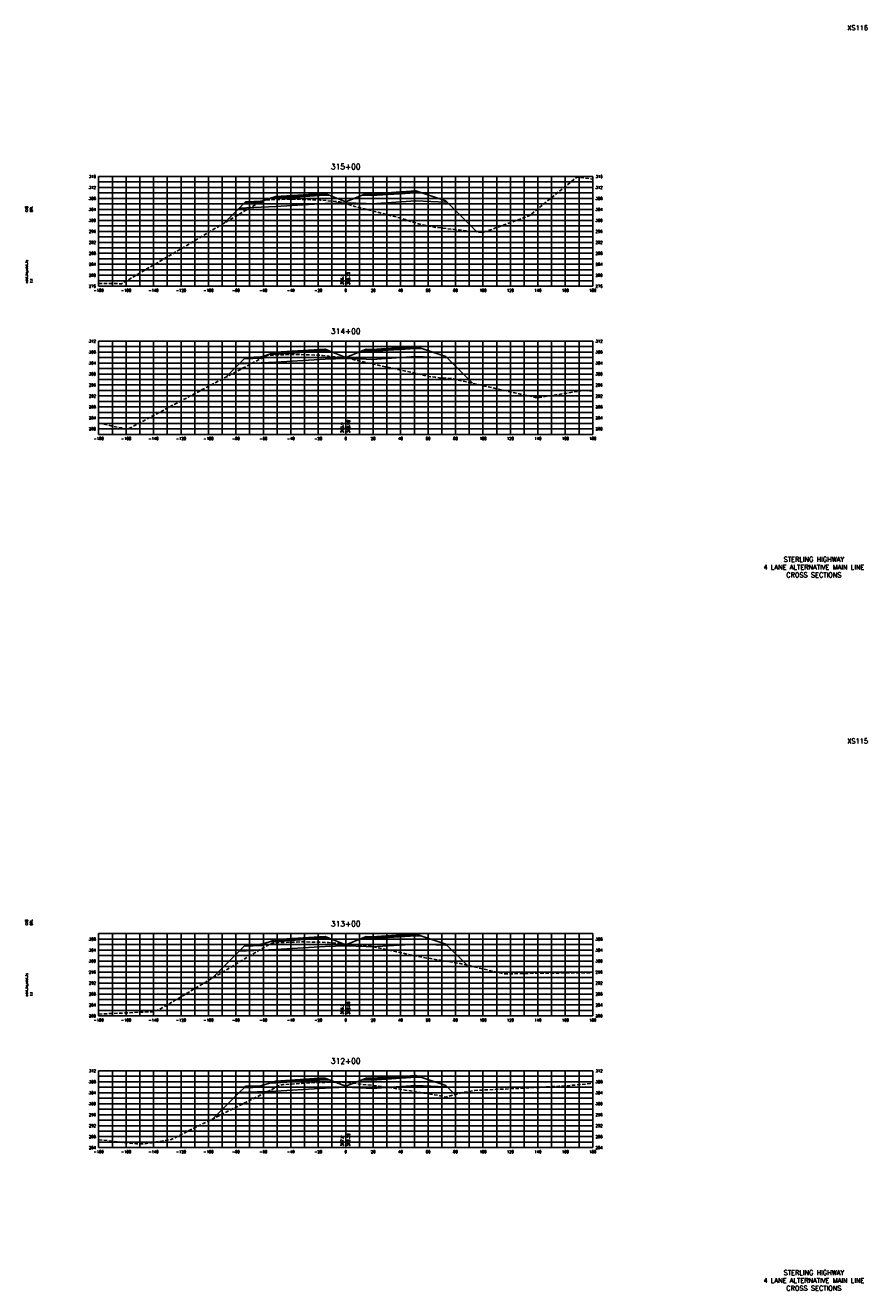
# Model space of a CAD drawing. Extents: x 37 to 9410, y 16 to 8218.
# Tile 57 of 110: x 5147 to 5760, y 1056 to 1978. Entities that reach past the tile are written whole.
import ezdxf
from ezdxf.enums import TextEntityAlignment as Align

# ---------------------------------------------------------------- set-up
doc = ezdxf.new("R2010")
doc.units = 0
doc.header["$LTSCALE"] = 20
doc.header["$MEASUREMENT"] = 0
doc.linetypes.add('HIDDEN_050%', pattern=[0.1875, 0.125, -0.0625])
for name, color, linetype in [('S-AT-TXT175', 6, 'Continuous'), ('S-AT-TXT80', 1, 'Continuous'), ('XDATUM', 3, 'Continuous'), ('XEG', 1, 'HIDDEN_050%'), ('XFG', 2, 'Continuous'), ('XGRID', 251, 'Continuous'), ('XGRIDT', 2, 'Continuous'), ('XREF-BORDER', 7, 'Continuous')]:
    doc.layers.add(name, color=color, linetype=linetype)
doc.styles.add('L100', font='simplex.shx', dxfattribs={"height": 2})
doc.styles.add('L175', font='ROMANSM.shx', dxfattribs={"height": 3.5})
doc.styles.add('L80', font='ROMANSM.shx', dxfattribs={"height": 1.6})

# ---------------------------------------------------------------- blocks, each defined once
blk = doc.blocks.new('03025_00_att1')
at = {"layer": 'S-AT-TXT175', "style": 'L175'}
for tag, p in [('NUM', (32.402, 20.822)), ('LINE1', (30.64, 1.444)), ('LINE2', (30.64, 1.161)), ('LINE3', (30.64, 0.877))]:
    blk.add_attdef(tag, text='', height=0.175, dxfattribs=at).set_placement(p, align=Align.CENTER)
at = {"layer": 'S-AT-TXT80', "style": 'L80'}
for tag, p in [('DESIGNED', (2.094, 14.201)), ('CHECKED', (2.265, 14.201)), ('DRAFTED', (2.436, 14.201)), ('PCTB', (2.094, 11.605)), ('PSCALE', (2.265, 11.605)), ('PVIEW', (2.436, 11.605))]:
    blk.add_attdef(tag, p, '', height=0.08, rotation=90, dxfattribs=at)

msp = doc.modelspace()

# ---------------------------------------------------------------- linework, layer by layer
at = {"layer": 'XDATUM', "flags": 128}
for points in [[(5291.44, 1834.03), (5302.41, 1845), (5329, 1846.06), (5361, 1848.11), (5365, 1848.27), (5380, 1848.87), (5395, 1848.27), (5399, 1848.11), (5431, 1850.16), (5453, 1849.28), (5453, 1850.16), (5475.51, 1827.65)], [(5292.56, 1721.67), (5302.41, 1731.52), (5329, 1732.58), (5361, 1734.63), (5365, 1734.79), (5380, 1735.39), (5395, 1734.79), (5399, 1734.63), (5431, 1736.68), (5453, 1735.8), (5453, 1736.68), (5472.45, 1717.24)], [(5282.4, 1283.26), (5302.41, 1303.28), (5329, 1304.34), (5361, 1306.39), (5365, 1306.55), (5380, 1307.15), (5395, 1306.55), (5399, 1306.39), (5431, 1308.44), (5453, 1307.56), (5453, 1308.44), (5468.42, 1293.03)], [(5283.45, 1181.16), (5302.41, 1200.12), (5329, 1201.18), (5361, 1203.23), (5365, 1203.39), (5380, 1203.99), (5395, 1203.39), (5399, 1203.23), (5431, 1205.28), (5453, 1204.4), (5453, 1205.29), (5459.58, 1198.71)]]:
    msp.add_lwpolyline(points, dxfattribs=at)
at = {"layer": 'XEG', "flags": 128}
for points in [[(5200, 1790.01), (5213.47, 1789.91), (5216.6, 1789.79), (5254.35, 1811.89), (5312.28, 1846.46), (5314.01, 1847.27), (5318.48, 1849.73), (5319.23, 1849.94), (5320.49, 1850.83), (5336.33, 1851.42), (5340.89, 1851.58), (5344.96, 1851.43), (5360.34, 1850.9), (5361.46, 1850.77), (5366.05, 1850.49), (5373.66, 1849.61), (5375.68, 1849.56), (5380, 1848.24), (5386.64, 1846.2), (5420.42, 1837.55), (5435.34, 1832.78), (5444.34, 1831.01), (5471.82, 1828.02), (5475.61, 1827.64), (5480, 1827.14), (5484.03, 1828.58), (5513.98, 1839.45), (5546.63, 1866.17), (5547.95, 1867.01), (5549.17, 1867.52), (5560, 1866.06)], [(5200, 1687.9), (5201.5, 1687.81), (5216.66, 1684.66), (5221.45, 1683.86), (5249.54, 1698.87), (5317.25, 1734.75), (5320.74, 1736.43), (5321.33, 1736.7), (5321.59, 1736.88), (5323.16, 1737.66), (5340.31, 1738.22), (5342.87, 1738.32), (5345.25, 1738.23), (5362.31, 1737.63), (5363.01, 1737.55), (5367.78, 1736.9), (5369.12, 1736.72), (5380, 1735.9), (5381.32, 1735.8), (5383.43, 1735.22), (5389.37, 1733.59), (5435.22, 1723.55), (5439.04, 1722.36), (5445.24, 1721.61), (5450.77, 1720.94), (5457.02, 1720.73), (5518, 1706.93), (5519.55, 1706.84), (5520.9, 1706.93), (5553.56, 1712.02), (5560, 1711.5)], [(5200, 1257.37), (5239.1, 1259.11), (5244.11, 1260.53), (5290.29, 1287.95), (5321.04, 1306.38), (5324.46, 1308.16), (5324.81, 1308.35), (5324.98, 1308.42), (5327.77, 1309.3), (5329.49, 1309.36), (5347.28, 1310.04), (5348.61, 1309.98), (5367.12, 1309.6), (5367.51, 1309.54), (5371.81, 1309.12), (5373.72, 1308.96), (5380, 1308.44), (5398.12, 1306.92), (5429.9, 1299.99), (5432.48, 1299.44), (5434.64, 1299), (5462.38, 1294.44), (5490.21, 1287.93), (5495.89, 1286.72), (5525.76, 1287.23), (5558.59, 1287.5), (5560, 1287.6)], [(5200, 1165.79), (5227.62, 1162.73), (5233.21, 1162.68), (5252.79, 1165.92), (5324.71, 1201.68), (5326.36, 1202.44), (5326.41, 1202.46), (5330.47, 1205.08), (5330.53, 1205.09), (5334.13, 1206), (5354.16, 1207.25), (5354.46, 1207.27), (5354.77, 1207.29), (5373.45, 1207.81), (5373.62, 1207.8), (5380, 1207.51), (5380.38, 1207.5), (5409.55, 1204.2), (5409.6, 1204.19), (5409.92, 1204.14), (5447.35, 1198.09), (5452.87, 1196.84), (5464.25, 1200.01), (5473.97, 1201.72), (5517.94, 1203.75), (5535.56, 1204.81), (5537.48, 1204.78), (5539.86, 1204.99), (5560, 1206.81)]]:
    msp.add_lwpolyline(points, dxfattribs=at)
at = {"layer": 'XFG', "flags": 128}
for points in [[(5380, 1849.61), (5368.05, 1854.39), (5365, 1854.27), (5361, 1854.11), (5329, 1852.06), (5324.43, 1851.88), (5319, 1850.07), (5319, 1849.07), (5305.96, 1848.54), (5302.41, 1845), (5329, 1846.06), (5361, 1848.11), (5365, 1848.27), (5380, 1848.87), (5380, 1849.61)], [(5365, 1854.61), (5361, 1854.45), (5329, 1852.4), (5329, 1853.4), (5324.43, 1851.88), (5329, 1852.06), (5361, 1854.11), (5365, 1854.27), (5368.05, 1854.39), (5365, 1855.61), (5365, 1854.61)], [(5365, 1855.61), (5361, 1855.45), (5329, 1853.4), (5329, 1853.06), (5361, 1855.11), (5365, 1855.27), (5365, 1855.61)], [(5365, 1855.27), (5361, 1855.11), (5329, 1853.06), (5329, 1852.4), (5361, 1854.45), (5365, 1854.61), (5365, 1855.27)], [(5380, 1849.61), (5391.95, 1854.39), (5395, 1854.27), (5399, 1854.11), (5431, 1856.16), (5435.57, 1855.97), (5453, 1850.16), (5453, 1849.28), (5431, 1850.16), (5399, 1848.11), (5395, 1848.27), (5380, 1848.87)], [(5395, 1855.61), (5391.95, 1854.39), (5395, 1854.27), (5399, 1854.11), (5431, 1856.16), (5435.57, 1855.97), (5431, 1857.5), (5431, 1856.5), (5399, 1854.45), (5395, 1854.61), (5395, 1855.61)], [(5395, 1855.61), (5395, 1855.27), (5399, 1855.11), (5431, 1857.16), (5431, 1857.5), (5399, 1855.45), (5395, 1855.61)], [(5395, 1855.27), (5395, 1854.61), (5399, 1854.45), (5431, 1856.5), (5431, 1857.16), (5399, 1855.11), (5395, 1855.27)], [(5319, 1850.07), (5318, 1850.03), (5318, 1849.69), (5308, 1849.29), (5308, 1849.63), (5307, 1849.59), (5305.96, 1848.54), (5319, 1849.07), (5319, 1850.07)], [(5318, 1850.03), (5308, 1849.63), (5308, 1849.29), (5318, 1849.69), (5318, 1850.03)], [(5453, 1850.16), (5453, 1850.16), (5475.51, 1827.65)], [(5302.41, 1845), (5302.41, 1845), (5291.44, 1834.03)], [(5395, 1742.13), (5391.95, 1740.91), (5395, 1740.79), (5399, 1740.63), (5431, 1742.68), (5435.57, 1742.49), (5431, 1744.02), (5431, 1743.02), (5399, 1740.97), (5395, 1741.13), (5395, 1742.13)], [(5395, 1742.13), (5395, 1741.79), (5399, 1741.63), (5431, 1743.68), (5431, 1744.02), (5399, 1741.97), (5395, 1742.13)], [(5395, 1741.79), (5395, 1741.13), (5399, 1740.97), (5431, 1743.02), (5431, 1743.68), (5399, 1741.63), (5395, 1741.79)], [(5380, 1736.13), (5368.05, 1740.91), (5365, 1740.79), (5361, 1740.63), (5329, 1738.58), (5324.43, 1738.4), (5319, 1736.59), (5319, 1735.59), (5305.96, 1735.06), (5302.41, 1731.52), (5329, 1732.58), (5361, 1734.63), (5365, 1734.79), (5380, 1735.39), (5380, 1736.13)], [(5319, 1736.59), (5318, 1736.55), (5318, 1736.21), (5308, 1735.81), (5308, 1736.15), (5307, 1736.11), (5305.96, 1735.06), (5319, 1735.59), (5319, 1736.59)], [(5318, 1736.55), (5308, 1736.15), (5308, 1735.81), (5318, 1736.21), (5318, 1736.55)], [(5365, 1741.13), (5361, 1740.97), (5329, 1738.92), (5329, 1739.92), (5324.43, 1738.4), (5329, 1738.58), (5361, 1740.63), (5365, 1740.79), (5368.05, 1740.91), (5365, 1742.13), (5365, 1741.13)], [(5365, 1742.13), (5361, 1741.97), (5329, 1739.92), (5329, 1739.58), (5361, 1741.63), (5365, 1741.79), (5365, 1742.13)], [(5365, 1741.79), (5361, 1741.63), (5329, 1739.58), (5329, 1738.92), (5361, 1740.97), (5365, 1741.13), (5365, 1741.79)], [(5380, 1736.13), (5391.95, 1740.91), (5395, 1740.79), (5399, 1740.63), (5431, 1742.68), (5435.57, 1742.49), (5453, 1736.68), (5453, 1735.8), (5431, 1736.68), (5399, 1734.63), (5395, 1734.79), (5380, 1735.39)], [(5453, 1736.68), (5453, 1736.68), (5472.45, 1717.24)], [(5302.41, 1731.52), (5302.41, 1731.52), (5292.56, 1721.67)], [(5380, 1307.89), (5368.05, 1312.67), (5365, 1312.55), (5361, 1312.39), (5329, 1310.34), (5324.43, 1310.16), (5319, 1308.35), (5319, 1307.35), (5305.96, 1306.82), (5302.41, 1303.28), (5329, 1304.34), (5361, 1306.39), (5365, 1306.55), (5380, 1307.15), (5380, 1307.89)], [(5365, 1312.89), (5361, 1312.73), (5329, 1310.68), (5329, 1311.68), (5324.43, 1310.16), (5329, 1310.34), (5361, 1312.39), (5365, 1312.55), (5368.05, 1312.67), (5365, 1313.89), (5365, 1312.89)], [(5365, 1313.89), (5361, 1313.73), (5329, 1311.68), (5329, 1311.34), (5361, 1313.39), (5365, 1313.55), (5365, 1313.89)], [(5365, 1313.55), (5361, 1313.39), (5329, 1311.34), (5329, 1310.68), (5361, 1312.73), (5365, 1312.89), (5365, 1313.55)], [(5380, 1307.89), (5391.95, 1312.67), (5395, 1312.55), (5399, 1312.39), (5431, 1314.44), (5435.57, 1314.25), (5453, 1308.44), (5453, 1307.56), (5431, 1308.44), (5399, 1306.39), (5395, 1306.55), (5380, 1307.15)], [(5395, 1313.89), (5391.95, 1312.67), (5395, 1312.55), (5399, 1312.39), (5431, 1314.44), (5435.57, 1314.25), (5431, 1315.78), (5431, 1314.78), (5399, 1312.73), (5395, 1312.89), (5395, 1313.89)], [(5395, 1313.89), (5395, 1313.55), (5399, 1313.39), (5431, 1315.44), (5431, 1315.78), (5399, 1313.73), (5395, 1313.89)], [(5395, 1313.55), (5395, 1312.89), (5399, 1312.73), (5431, 1314.78), (5431, 1315.44), (5399, 1313.39), (5395, 1313.55)], [(5302.41, 1303.28), (5302.41, 1303.28), (5282.4, 1283.26)], [(5319, 1308.35), (5318, 1308.31), (5318, 1307.97), (5308, 1307.57), (5308, 1307.91), (5307, 1307.87), (5305.96, 1306.82), (5319, 1307.35), (5319, 1308.35)], [(5318, 1308.31), (5308, 1307.91), (5308, 1307.57), (5318, 1307.97), (5318, 1308.31)], [(5453, 1308.44), (5453, 1308.44), (5468.42, 1293.03)], [(5380, 1204.73), (5368.05, 1209.51), (5365, 1209.39), (5361, 1209.23), (5329, 1207.18), (5324.43, 1207), (5319, 1205.19), (5319, 1204.19), (5305.96, 1203.67), (5302.41, 1200.12), (5329, 1201.18), (5361, 1203.23), (5365, 1203.39), (5380, 1203.99), (5380, 1204.73)], [(5365, 1209.73), (5361, 1209.57), (5329, 1207.52), (5329, 1208.52), (5324.43, 1207), (5329, 1207.18), (5361, 1209.23), (5365, 1209.39), (5368.05, 1209.51), (5365, 1210.73), (5365, 1209.73)], [(5365, 1210.73), (5361, 1210.57), (5329, 1208.52), (5329, 1208.18), (5361, 1210.23), (5365, 1210.39), (5365, 1210.73)], [(5365, 1210.39), (5361, 1210.23), (5329, 1208.18), (5329, 1207.52), (5361, 1209.57), (5365, 1209.73), (5365, 1210.39)], [(5380, 1204.73), (5391.95, 1209.51), (5395, 1209.39), (5399, 1209.23), (5431, 1211.28), (5435.57, 1211.1), (5453, 1205.29), (5453, 1204.4), (5431, 1205.28), (5399, 1203.23), (5395, 1203.39), (5380, 1203.99)], [(5395, 1210.73), (5391.95, 1209.51), (5395, 1209.39), (5399, 1209.23), (5431, 1211.28), (5435.57, 1211.1), (5431, 1212.62), (5431, 1211.62), (5399, 1209.57), (5395, 1209.73), (5395, 1210.73)], [(5395, 1210.73), (5395, 1210.39), (5399, 1210.23), (5431, 1212.28), (5431, 1212.62), (5399, 1210.57), (5395, 1210.73)], [(5395, 1210.39), (5395, 1209.73), (5399, 1209.57), (5431, 1211.62), (5431, 1212.28), (5399, 1210.23), (5395, 1210.39)], [(5302.41, 1200.12), (5302.41, 1200.12), (5283.45, 1181.16)], [(5319, 1205.19), (5318, 1205.15), (5318, 1204.81), (5308, 1204.41), (5308, 1204.75), (5307, 1204.71), (5305.96, 1203.67), (5319, 1204.19), (5319, 1205.19)], [(5318, 1205.15), (5308, 1204.75), (5308, 1204.41), (5318, 1204.81), (5318, 1205.15)], [(5453, 1205.29), (5453, 1205.29), (5459.58, 1198.71)]]:
    msp.add_lwpolyline(points, dxfattribs=at)
at = {"layer": 'XGRID'}
for p, q in [((5200, 1788), (5200, 1868)), ((5200, 1868), (5560, 1868)), ((5200, 1864), (5560, 1864)), ((5210, 1788), (5210, 1868)), ((5220, 1788), (5220, 1868)), ((5230, 1788), (5230, 1868)), ((5240, 1788), (5240, 1868)), ((5250, 1788), (5250, 1868)), ((5260, 1788), (5260, 1868)), ((5270, 1788), (5270, 1868)), ((5280, 1788), (5280, 1868)), ((5290, 1788), (5290, 1868)), ((5300, 1788), (5300, 1868)), ((5310, 1788), (5310, 1868)), ((5320, 1788), (5320, 1868)), ((5330, 1788), (5330, 1868)), ((5340, 1788), (5340, 1868)), ((5350, 1788), (5350, 1868)), ((5360, 1788), (5360, 1868)), ((5370, 1788), (5370, 1868)), ((5380, 1788), (5380, 1868)), ((5390, 1788), (5390, 1868)), ((5400, 1788), (5400, 1868)), ((5410, 1788), (5410, 1868)), ((5420, 1788), (5420, 1868)), ((5430, 1788), (5430, 1868)), ((5440, 1788), (5440, 1868)), ((5450, 1788), (5450, 1868)), ((5460, 1788), (5460, 1868)), ((5470, 1788), (5470, 1868)), ((5480, 1788), (5480, 1868)), ((5490, 1788), (5490, 1868)), ((5500, 1788), (5500, 1868)), ((5510, 1788), (5510, 1868)), ((5520, 1788), (5520, 1868)), ((5530, 1788), (5530, 1868)), ((5540, 1788), (5540, 1868)), ((5550, 1788), (5550, 1868)), ((5560, 1788), (5560, 1868)), ((5200, 1860), (5560, 1860)), ((5200, 1856), (5560, 1856)), ((5200, 1852), (5560, 1852)), ((5200, 1848), (5560, 1848)), ((5200, 1844), (5560, 1844)), ((5200, 1840), (5560, 1840)), ((5200, 1836), (5560, 1836)), ((5200, 1832), (5560, 1832)), ((5200, 1828), (5560, 1828)), ((5200, 1824), (5560, 1824)), ((5200, 1820), (5560, 1820)), ((5200, 1816), (5560, 1816)), ((5200, 1812), (5560, 1812)), ((5200, 1808), (5560, 1808)), ((5200, 1804), (5560, 1804)), ((5200, 1800), (5560, 1800)), ((5200, 1796), (5560, 1796)), ((5200, 1792), (5560, 1792)), ((5200, 1788), (5560, 1788)), ((5200, 1680), (5200, 1748)), ((5200, 1748), (5560, 1748)), ((5200, 1744), (5560, 1744)), ((5210, 1680), (5210, 1748)), ((5220, 1680), (5220, 1748)), ((5230, 1680), (5230, 1748)), ((5240, 1680), (5240, 1748)), ((5250, 1680), (5250, 1748)), ((5260, 1680), (5260, 1748)), ((5270, 1680), (5270, 1748)), ((5280, 1680), (5280, 1748)), ((5290, 1680), (5290, 1748)), ((5300, 1680), (5300, 1748)), ((5310, 1680), (5310, 1748)), ((5320, 1680), (5320, 1748)), ((5330, 1680), (5330, 1748)), ((5340, 1680), (5340, 1748)), ((5350, 1680), (5350, 1748)), ((5360, 1680), (5360, 1748)), ((5370, 1680), (5370, 1748)), ((5380, 1680), (5380, 1748)), ((5390, 1680), (5390, 1748)), ((5400, 1680), (5400, 1748)), ((5410, 1680), (5410, 1748)), ((5420, 1680), (5420, 1748)), ((5430, 1680), (5430, 1748)), ((5440, 1680), (5440, 1748)), ((5450, 1680), (5450, 1748)), ((5460, 1680), (5460, 1748)), ((5470, 1680), (5470, 1748)), ((5480, 1680), (5480, 1748)), ((5490, 1680), (5490, 1748)), ((5500, 1680), (5500, 1748)), ((5510, 1680), (5510, 1748)), ((5520, 1680), (5520, 1748)), ((5530, 1680), (5530, 1748)), ((5540, 1680), (5540, 1748)), ((5550, 1680), (5550, 1748)), ((5560, 1680), (5560, 1748)), ((5200, 1740), (5560, 1740)), ((5200, 1736), (5560, 1736)), ((5200, 1732), (5560, 1732)), ((5200, 1728), (5560, 1728)), ((5200, 1724), (5560, 1724)), ((5200, 1720), (5560, 1720)), ((5200, 1716), (5560, 1716)), ((5200, 1712), (5560, 1712)), ((5200, 1708), (5560, 1708)), ((5200, 1704), (5560, 1704)), ((5200, 1700), (5560, 1700)), ((5200, 1696), (5560, 1696)), ((5200, 1692), (5560, 1692)), ((5200, 1688), (5560, 1688)), ((5200, 1684), (5560, 1684)), ((5200, 1680), (5560, 1680)), ((5200, 1256), (5200, 1316)), ((5200, 1316), (5560, 1316)), ((5200, 1312), (5560, 1312)), ((5210, 1256), (5210, 1316)), ((5220, 1256), (5220, 1316)), ((5230, 1256), (5230, 1316)), ((5240, 1256), (5240, 1316)), ((5250, 1256), (5250, 1316)), ((5260, 1256), (5260, 1316)), ((5270, 1256), (5270, 1316)), ((5280, 1256), (5280, 1316)), ((5290, 1256), (5290, 1316)), ((5300, 1256), (5300, 1316)), ((5310, 1256), (5310, 1316)), ((5320, 1256), (5320, 1316)), ((5330, 1256), (5330, 1316)), ((5340, 1256), (5340, 1316)), ((5350, 1256), (5350, 1316)), ((5360, 1256), (5360, 1316)), ((5370, 1256), (5370, 1316)), ((5380, 1256), (5380, 1316)), ((5390, 1256), (5390, 1316)), ((5400, 1256), (5400, 1316)), ((5410, 1256), (5410, 1316)), ((5420, 1256), (5420, 1316)), ((5430, 1256), (5430, 1316)), ((5440, 1256), (5440, 1316)), ((5450, 1256), (5450, 1316)), ((5460, 1256), (5460, 1316)), ((5470, 1256), (5470, 1316)), ((5480, 1256), (5480, 1316)), ((5490, 1256), (5490, 1316)), ((5500, 1256), (5500, 1316)), ((5510, 1256), (5510, 1316)), ((5520, 1256), (5520, 1316)), ((5530, 1256), (5530, 1316)), ((5540, 1256), (5540, 1316)), ((5550, 1256), (5550, 1316)), ((5560, 1256), (5560, 1316)), ((5200, 1308), (5560, 1308)), ((5200, 1304), (5560, 1304)), ((5200, 1300), (5560, 1300)), ((5200, 1296), (5560, 1296)), ((5200, 1292), (5560, 1292)), ((5200, 1288), (5560, 1288)), ((5200, 1284), (5560, 1284)), ((5200, 1280), (5560, 1280)), ((5200, 1276), (5560, 1276)), ((5200, 1272), (5560, 1272)), ((5200, 1268), (5560, 1268)), ((5200, 1264), (5560, 1264)), ((5200, 1260), (5560, 1260)), ((5200, 1256), (5560, 1256)), ((5200, 1160), (5200, 1216)), ((5200, 1216), (5560, 1216)), ((5200, 1212), (5560, 1212)), ((5210, 1160), (5210, 1216)), ((5220, 1160), (5220, 1216)), ((5230, 1160), (5230, 1216)), ((5240, 1160), (5240, 1216)), ((5250, 1160), (5250, 1216)), ((5260, 1160), (5260, 1216)), ((5270, 1160), (5270, 1216)), ((5280, 1160), (5280, 1216)), ((5290, 1160), (5290, 1216)), ((5300, 1160), (5300, 1216)), ((5310, 1160), (5310, 1216)), ((5320, 1160), (5320, 1216)), ((5330, 1160), (5330, 1216)), ((5340, 1160), (5340, 1216)), ((5350, 1160), (5350, 1216)), ((5360, 1160), (5360, 1216)), ((5370, 1160), (5370, 1216)), ((5380, 1160), (5380, 1216)), ((5390, 1160), (5390, 1216)), ((5400, 1160), (5400, 1216)), ((5410, 1160), (5410, 1216)), ((5420, 1160), (5420, 1216)), ((5430, 1160), (5430, 1216)), ((5440, 1160), (5440, 1216)), ((5450, 1160), (5450, 1216)), ((5460, 1160), (5460, 1216)), ((5470, 1160), (5470, 1216)), ((5480, 1160), (5480, 1216)), ((5490, 1160), (5490, 1216)), ((5500, 1160), (5500, 1216)), ((5510, 1160), (5510, 1216)), ((5520, 1160), (5520, 1216)), ((5530, 1160), (5530, 1216)), ((5540, 1160), (5540, 1216)), ((5550, 1160), (5550, 1216)), ((5560, 1160), (5560, 1216)), ((5200, 1208), (5560, 1208)), ((5200, 1204), (5560, 1204)), ((5200, 1200), (5560, 1200)), ((5200, 1196), (5560, 1196)), ((5200, 1192), (5560, 1192)), ((5200, 1188), (5560, 1188)), ((5200, 1184), (5560, 1184)), ((5200, 1180), (5560, 1180)), ((5200, 1176), (5560, 1176)), ((5200, 1172), (5560, 1172)), ((5200, 1168), (5560, 1168)), ((5200, 1164), (5560, 1164)), ((5200, 1160), (5560, 1160))]:
    msp.add_line(p, q, dxfattribs=at)

# ---------------------------------------------------------------- block references
at = {"layer": 'XREF-BORDER'}
ref = msp.add_blockref('03025_00_att1', (5106.45, 1558.23), dxfattribs=dict(at, xscale=20, yscale=20, zscale=20))
ref.add_attrib('LINE1', 'STERLING HIGHWAY', dxfattribs={"layer": 'S-AT-TXT175', "height": 3.5, "style": 'L175'}).set_placement((5721.07, 1587.1), align=Align.CENTER)
ref.add_attrib('LINE2', '4 LANE ALTERNATIVE MAIN LINE', dxfattribs={"layer": 'S-AT-TXT175', "height": 3.5, "style": 'L175'}).set_placement((5721.07, 1581.44), align=Align.CENTER)
ref.add_attrib('LINE3', 'CROSS SECTIONS', dxfattribs={"layer": 'S-AT-TXT175', "height": 3.5, "style": 'L175'}).set_placement((5721.07, 1575.77), align=Align.CENTER)
ref.add_attrib('NUM', 'XS116', dxfattribs={"layer": 'S-AT-TXT175', "height": 3.5, "style": 'L175'}).set_placement((5753, 1974.66), align=Align.CENTER)
ref.add_attrib('DESIGNED', 'CAB', (5148.34, 1842.25), dxfattribs={"layer": 'S-AT-TXT80', "height": 1.6, "rotation": 90, "style": 'L80'})
ref.add_attrib('CHECKED', 'DRL', (5151.75, 1842.25), dxfattribs={"layer": 'S-AT-TXT80', "height": 1.6, "rotation": 90, "style": 'L80'})
ref.add_attrib('PCTB', 'adot_hs,adot_fs', (5148.34, 1790.32), dxfattribs={"layer": 'S-AT-TXT80', "height": 1.6, "rotation": 90, "style": 'L80'})
ref.add_attrib('PSCALE', '1:1', (5151.75, 1790.32), dxfattribs={"layer": 'S-AT-TXT80', "height": 1.6, "rotation": 90, "style": 'L80'})
ref = msp.add_blockref('03025_00_att1', (5106.45, 1038.23), dxfattribs=dict(at, xscale=20, yscale=20, zscale=20))
ref.add_attrib('LINE1', 'STERLING HIGHWAY', dxfattribs={"layer": 'S-AT-TXT175', "height": 3.5, "style": 'L175'}).set_placement((5721.07, 1067.1), align=Align.CENTER)
ref.add_attrib('LINE2', '4 LANE ALTERNATIVE MAIN LINE', dxfattribs={"layer": 'S-AT-TXT175', "height": 3.5, "style": 'L175'}).set_placement((5721.07, 1061.44), align=Align.CENTER)
ref.add_attrib('LINE3', 'CROSS SECTIONS', dxfattribs={"layer": 'S-AT-TXT175', "height": 3.5, "style": 'L175'}).set_placement((5721.07, 1055.77), align=Align.CENTER)
ref.add_attrib('NUM', 'XS115', dxfattribs={"layer": 'S-AT-TXT175', "height": 3.5, "style": 'L175'}).set_placement((5753, 1454.66), align=Align.CENTER)
ref.add_attrib('DESIGNED', 'CAB', (5148.34, 1322.25), dxfattribs={"layer": 'S-AT-TXT80', "height": 1.6, "rotation": 90, "style": 'L80'})
ref.add_attrib('CHECKED', 'DRL', (5151.75, 1322.25), dxfattribs={"layer": 'S-AT-TXT80', "height": 1.6, "rotation": 90, "style": 'L80'})
ref.add_attrib('PCTB', 'adot_hs,adot_fs', (5148.34, 1270.32), dxfattribs={"layer": 'S-AT-TXT80', "height": 1.6, "rotation": 90, "style": 'L80'})
ref.add_attrib('PSCALE', '1:1', (5151.75, 1270.32), dxfattribs={"layer": 'S-AT-TXT80', "height": 1.6, "rotation": 90, "style": 'L80'})

# ---------------------------------------------------------------- texts
at = {"layer": 'XGRIDT', "style": 'L100'}
for s, p in [('315+00', (5380, 1872)), ('314+00', (5380, 1752)), ('313+00', (5380, 1320)), ('312+00', (5380, 1220))]:
    msp.add_text(s, height=4, dxfattribs=at).set_placement(p, align=Align.BOTTOM_CENTER)
for s, p in [('316', (5198, 1868)), ('312', (5198, 1860)), ('308', (5198, 1852)), ('304', (5198, 1844)), ('300', (5198, 1836)), ('296', (5198, 1828)), ('292', (5198, 1820)), ('288', (5198, 1812)), ('284', (5198, 1804)), ('280', (5198, 1796)), ('276', (5198, 1788)), ('312', (5198, 1748)), ('308', (5198, 1740)), ('304', (5198, 1732)), ('300', (5198, 1724)), ('296', (5198, 1716)), ('292', (5198, 1708)), ('288', (5198, 1700)), ('284', (5198, 1692)), ('280', (5198, 1684)), ('308', (5198, 1312)), ('304', (5198, 1304)), ('300', (5198, 1296)), ('296', (5198, 1288)), ('292', (5198, 1280)), ('288', (5198, 1272)), ('284', (5198, 1264)), ('280', (5198, 1256)), ('312', (5198, 1216)), ('308', (5198, 1208)), ('304', (5198, 1200)), ('300', (5198, 1192)), ('296', (5198, 1184)), ('292', (5198, 1176)), ('288', (5198, 1168)), ('284', (5198, 1160))]:
    msp.add_text(s, height=2, dxfattribs=at).set_placement(p, align=Align.MIDDLE_RIGHT)
for s, p in [('316', (5562, 1868)), ('312', (5562, 1860)), ('308', (5562, 1852)), ('304', (5562, 1844)), ('300', (5562, 1836)), ('296', (5562, 1828)), ('292', (5562, 1820)), ('288', (5562, 1812)), ('284', (5562, 1804)), ('280', (5562, 1796)), ('276', (5562, 1788)), ('312', (5562, 1748)), ('308', (5562, 1740)), ('304', (5562, 1732)), ('300', (5562, 1724)), ('296', (5562, 1716)), ('292', (5562, 1708)), ('288', (5562, 1700)), ('284', (5562, 1692)), ('280', (5562, 1684)), ('308', (5562, 1312)), ('304', (5562, 1304)), ('300', (5562, 1296)), ('296', (5562, 1288)), ('292', (5562, 1280)), ('288', (5562, 1272)), ('284', (5562, 1264)), ('280', (5562, 1256)), ('312', (5562, 1216)), ('308', (5562, 1208)), ('304', (5562, 1200)), ('300', (5562, 1192)), ('296', (5562, 1184)), ('292', (5562, 1176)), ('288', (5562, 1168)), ('284', (5562, 1160))]:
    msp.add_text(s, height=2, dxfattribs=at).set_placement(p, align=Align.MIDDLE_LEFT)
for s, p in [('306.1', (5379, 1789)), ('305.9', (5379, 1681)), ('306.2', (5379, 1257)), ('307.8', (5379, 1161))]:
    msp.add_text(s, height=2, rotation=90, dxfattribs=at).set_placement(p, align=Align.BOTTOM_LEFT)
for s, p in [('309.72', (5381, 1789)), ('308.98', (5381, 1681)), ('308.86', (5381, 1257)), ('309.29', (5381, 1161))]:
    msp.add_text(s, height=2, rotation=90, dxfattribs=at).set_placement(p, align=Align.TOP_LEFT)
for s, p in [('-180', (5200, 1786)), ('-160', (5220, 1786)), ('-140', (5240, 1786)), ('-120', (5260, 1786)), ('-100', (5280, 1786)), ('-80', (5300, 1786)), ('-60', (5320, 1786)), ('-40', (5340, 1786)), ('-20', (5360, 1786)), ('0', (5380, 1786)), ('20', (5400, 1786)), ('40', (5420, 1786)), ('60', (5440, 1786)), ('80', (5460, 1786)), ('100', (5480, 1786)), ('120', (5500, 1786)), ('140', (5520, 1786)), ('160', (5540, 1786)), ('180', (5560, 1786)), ('-180', (5200, 1678)), ('-160', (5220, 1678)), ('-140', (5240, 1678)), ('-120', (5260, 1678)), ('-100', (5280, 1678)), ('-80', (5300, 1678)), ('-60', (5320, 1678)), ('-40', (5340, 1678)), ('-20', (5360, 1678)), ('0', (5380, 1678)), ('20', (5400, 1678)), ('40', (5420, 1678)), ('60', (5440, 1678)), ('80', (5460, 1678)), ('100', (5480, 1678)), ('120', (5500, 1678)), ('140', (5520, 1678)), ('160', (5540, 1678)), ('180', (5560, 1678)), ('-180', (5200, 1254)), ('-160', (5220, 1254)), ('-140', (5240, 1254)), ('-120', (5260, 1254)), ('-100', (5280, 1254)), ('-80', (5300, 1254)), ('-60', (5320, 1254)), ('-40', (5340, 1254)), ('-20', (5360, 1254)), ('0', (5380, 1254)), ('20', (5400, 1254)), ('40', (5420, 1254)), ('60', (5440, 1254)), ('80', (5460, 1254)), ('100', (5480, 1254)), ('120', (5500, 1254)), ('140', (5520, 1254)), ('160', (5540, 1254)), ('180', (5560, 1254)), ('-180', (5200, 1158)), ('-160', (5220, 1158)), ('-140', (5240, 1158)), ('-120', (5260, 1158)), ('-100', (5280, 1158)), ('-80', (5300, 1158)), ('-60', (5320, 1158)), ('-40', (5340, 1158)), ('-20', (5360, 1158)), ('0', (5380, 1158)), ('20', (5400, 1158)), ('40', (5420, 1158)), ('60', (5440, 1158)), ('80', (5460, 1158)), ('100', (5480, 1158)), ('120', (5500, 1158)), ('140', (5520, 1158)), ('160', (5540, 1158)), ('180', (5560, 1158))]:
    msp.add_text(s, height=2, dxfattribs=at).set_placement(p, align=Align.TOP_CENTER)

doc.saveas('drawing.dxf')
